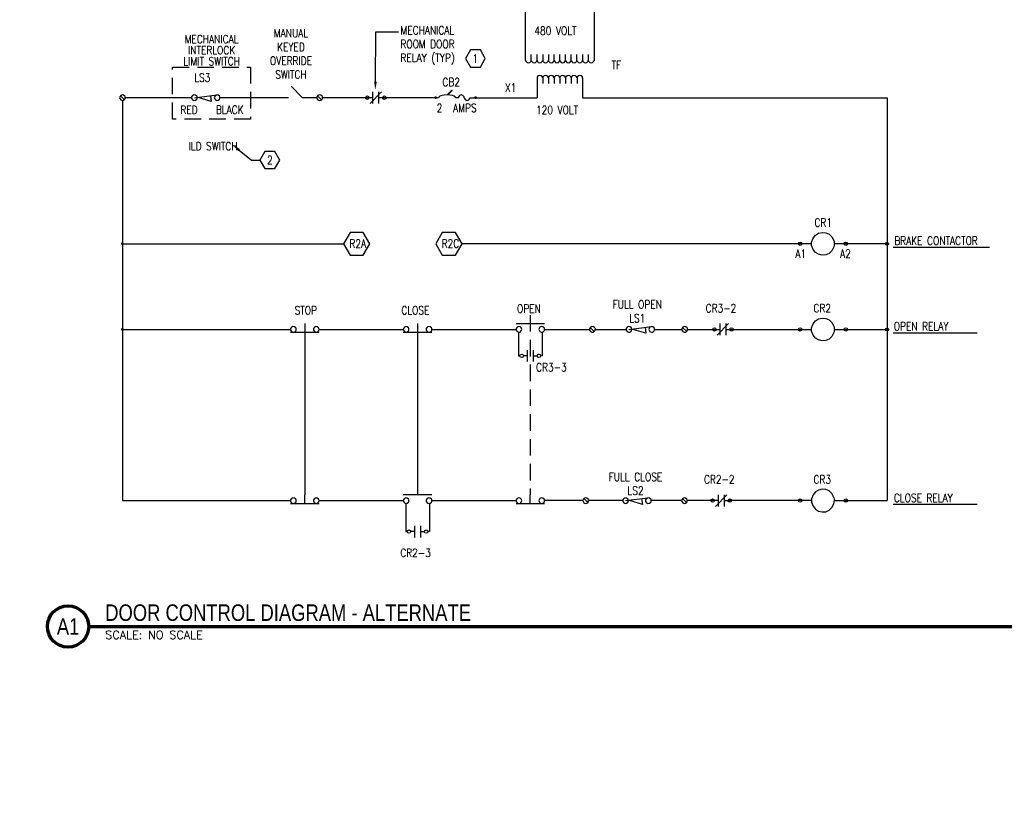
# Model space of a CAD drawing. Header units: inches. Extents: x 0 to 248, y 0 to 44.
# Tile 2 of 5: x 225 to 240, y 22 to 34. Entities that reach past the tile are written whole.
import ezdxf
from ezdxf import colors
from ezdxf.entities.mleader import LeaderData, LeaderLine
from ezdxf.enums import TextEntityAlignment as Align
from ezdxf.math import Vec2, Vec3

# ---------------------------------------------------------------- set-up
doc = ezdxf.new("R2010")
doc.units = ezdxf.units.IN
doc.header["$MEASUREMENT"] = 0
doc.linetypes.add('DASHED2', pattern=[0.375, 0.25, -0.125])
doc.linetypes.add('HIDDEN', pattern=[0.375, 0.25, -0.125])
for name, color, linetype in [('E-ANNO-KEYN', 2, 'Continuous'), ('E-ANNO-TEXT', 2, 'Continuous'), ('E-DETL-GRPH', 3, 'Continuous'), ('S-ANNO-SYMB', 2, 'Continuous')]:
    doc.layers.add(name, color=color, linetype=linetype)
doc.layers.add('E-DETL-GRPH-HIDD', color=3, linetype='HIDDEN', lineweight=35)
doc.styles.add('Annotative', font='romans.shx', dxfattribs={"width": 0.8})
doc.styles.add('Arial', font='romans.shx', dxfattribs={"width": 0.8})
doc.styles.add('ROMANS', font='ROMANS.shx', dxfattribs={"width": 0.8})
doc.styles.add('TITLES', font='swiss.ttf', dxfattribs={"height": 0.25})

# ---------------------------------------------------------------- blocks, each defined once
blk = doc.blocks.new('*U4')
at = {"linetype": 'Continuous', "lineweight": 70}
blk.add_line((1.125, 0.625), (15.179, 0.625), dxfattribs=at)
at = {"lineweight": 70}
blk.add_circle((0.812, 0.625), 0.312, dxfattribs=at)
at = {"style": 'Arial'}
blk.add_attdef('DRAWING_AREA_TITLE', text='', height=0.187, dxfattribs=at).set_placement((1.374, 0.634), align=Align.BOTTOM_LEFT)
blk.add_attdef('X#', text='', height=0.187, dxfattribs=at).set_placement((0.812, 0.625), align=Align.MIDDLE_CENTER)
blk.add_attdef('SCALE:', text='', height=0.0938, dxfattribs=at).set_placement((1.374, 0.561), align=Align.TOP_LEFT)
blk = doc.blocks.new('KEYNOTE')
at = {"transparency": 16777216, "flags": 128}
blk.add_lwpolyline([(-0.075, 0.13), (-0.15, 0), (-0.075, -0.13), (0.075, -0.13), (0.15, 0), (0.075, 0.13)], close=True, dxfattribs=at)
at = {"transparency": 16777216, "style": 'Annotative', "width": 0.8}
blk.add_attdef('KN', text='', height=0.125, dxfattribs=at).set_placement((0, 0), align=Align.MIDDLE)

msp = doc.modelspace()

# ---------------------------------------------------------------- linework, layer by layer
at = {"lineweight": -3, "transparency": 33554559}
for points in [[(226.727, 29.246), (226.726, 29.234), (226.747, 29.234)], [(226.727, 29.246), (226.726, 29.234), (226.747, 29.234)], [(226.726, 29.234), (226.727, 29.223), (226.747, 29.234)], [(226.726, 29.234), (226.727, 29.223), (226.747, 29.234)], [(226.736, 29.254), (226.727, 29.246), (226.747, 29.234)], [(226.736, 29.254), (226.727, 29.246), (226.747, 29.234)], [(226.727, 29.223), (226.736, 29.216), (226.747, 29.234)], [(226.727, 29.223), (226.736, 29.216), (226.747, 29.234)], [(226.747, 29.257), (226.736, 29.254), (226.747, 29.234)], [(226.747, 29.257), (226.736, 29.254), (226.747, 29.234)], [(226.736, 29.216), (226.747, 29.213), (226.747, 29.234)], [(226.736, 29.216), (226.747, 29.213), (226.747, 29.234)], [(226.758, 29.254), (226.747, 29.257), (226.747, 29.234)], [(226.758, 29.254), (226.747, 29.257), (226.747, 29.234)], [(226.765, 29.246), (226.758, 29.254), (226.747, 29.234)], [(226.765, 29.246), (226.758, 29.254), (226.747, 29.234)], [(226.768, 29.234), (226.765, 29.246), (226.747, 29.234)], [(226.768, 29.234), (226.765, 29.246), (226.747, 29.234)], [(226.747, 29.213), (226.758, 29.216), (226.747, 29.234)], [(226.758, 29.216), (226.765, 29.223), (226.747, 29.234)], [(226.765, 29.223), (226.768, 29.234), (226.747, 29.234)], [(226.747, 29.213), (226.758, 29.216), (226.747, 29.234)], [(226.758, 29.216), (226.765, 29.223), (226.747, 29.234)], [(226.765, 29.223), (226.768, 29.234), (226.747, 29.234)]]:
    msp.add_solid(points, dxfattribs=at)
at = {"layer": 'E-ANNO-TEXT', "lineweight": -3}
for points in [[(238.41, 30.476), (239.871, 30.476)], [(238.41, 29.181), (239.68, 29.181)], [(238.41, 26.591), (239.68, 26.591)]]:
    msp.add_lwpolyline(points, dxfattribs=at)
at = {"layer": 'E-DETL-GRPH', "lineweight": -3}
for p, q in [((229.506, 29.321), (229.506, 26.73)), ((231.213, 29.321), (231.213, 26.73))]:
    msp.add_line(p, q, dxfattribs=at)
for points in [[(233.884, 34.467), (233.884, 33.301)], [(232.848, 33.301), (232.848, 34.034)], [(233.28, 33.301), (233.28, 33.392)], [(233.366, 33.301), (233.366, 33.392)], [(233.452, 33.301), (233.452, 33.392)], [(233.539, 33.301), (233.539, 33.392)], [(233.021, 33.041), (233.021, 32.739)], [(233.108, 33.041), (233.108, 32.956)], [(233.193, 33.041), (233.193, 32.956)], [(233.28, 33.041), (233.28, 32.956)], [(233.366, 33.041), (233.366, 32.956)], [(233.453, 33.041), (233.453, 32.956)], [(233.539, 33.041), (233.539, 32.956)], [(233.626, 33.041), (233.626, 32.956)], [(233.711, 33.041), (233.711, 32.739)], [(229.473, 32.739), (229.298, 32.914)], [(230.494, 32.653), (230.667, 32.826)], [(230.537, 32.653), (230.537, 32.826)], [(230.624, 32.826), (230.624, 32.653)], [(231.659, 32.783), (231.73, 32.854)], [(231.737, 32.85), (231.672, 32.782)], [(231.73, 32.854), (231.737, 32.85)], [(226.706, 32.751), (226.704, 32.739), (226.706, 32.727)], [(226.778, 32.708), (226.716, 32.769)], [(226.747, 32.696), (226.747, 26.645), (229.291, 26.645)], [(226.784, 32.716), (226.788, 32.727), (226.79, 32.739), (226.788, 32.751), (226.784, 32.762)], [(227.79, 32.739), (226.79, 32.739)], [(227.794, 32.751), (227.792, 32.739), (227.794, 32.727)], [(227.835, 32.739), (228.174, 32.782)], [(227.871, 32.716), (227.876, 32.727), (227.878, 32.739), (227.876, 32.751), (227.871, 32.762)], [(228.078, 32.768), (228.078, 32.769), (228.09, 32.681), (227.878, 32.745)], [(228.139, 32.751), (228.137, 32.739), (228.139, 32.727)], [(229.262, 32.739), (228.223, 32.739), (228.221, 32.751), (228.217, 32.762)], [(228.217, 32.716), (228.221, 32.727), (228.223, 32.739)], [(229.688, 32.739), (229.473, 32.739)], [(229.689, 32.751), (229.688, 32.739), (229.689, 32.727)], [(229.761, 32.708), (229.7, 32.769)], [(229.767, 32.716), (229.772, 32.727), (229.773, 32.739), (229.772, 32.751), (229.767, 32.762)], [(230.537, 32.739), (229.773, 32.739)], [(231.529, 32.739), (230.624, 32.739)], [(231.533, 32.745), (231.531, 32.739)], [(231.788, 32.739), (231.786, 32.745)], [(231.832, 32.739), (231.789, 32.739)], [(231.834, 32.75), (231.832, 32.739)], [(231.918, 32.739), (231.916, 32.75)], [(231.919, 32.739), (231.921, 32.728)], [(232.003, 32.728), (232.005, 32.739)], [(232.005, 32.739), (233.021, 32.739)], [(233.711, 32.739), (238.318, 32.739), (238.318, 26.645)], [(226.747, 30.53), (230.093, 30.53)], [(237.176, 30.53), (231.886, 30.53)], [(238.318, 30.53), (237.521, 30.53)], [(226.747, 29.234), (229.291, 29.234)], [(229.292, 29.246), (229.291, 29.234), (229.292, 29.222)], [(229.37, 29.211), (229.375, 29.222), (229.376, 29.234), (229.375, 29.246), (229.37, 29.257)], [(229.638, 29.246), (229.636, 29.234), (229.638, 29.222)], [(229.715, 29.211), (229.72, 29.222), (229.722, 29.234), (229.72, 29.246), (229.715, 29.257)], [(229.722, 29.234), (230.997, 29.234)], [(230.999, 29.246), (230.997, 29.234), (230.999, 29.222)], [(231.077, 29.211), (231.081, 29.222), (231.083, 29.234), (231.081, 29.246), (231.077, 29.257)], [(231.344, 29.246), (231.343, 29.234), (231.344, 29.222)], [(231.422, 29.211), (231.427, 29.222), (231.428, 29.234), (231.427, 29.246), (231.422, 29.257)], [(231.43, 29.234), (232.704, 29.234)], [(232.704, 29.321), (233.136, 29.321)], [(232.705, 29.246), (232.704, 29.234), (232.705, 29.222)], [(232.783, 29.211), (232.788, 29.222), (232.789, 29.234), (232.788, 29.246), (232.783, 29.257)], [(233.051, 29.246), (233.049, 29.234), (233.051, 29.222)], [(233.129, 29.211), (233.133, 29.222), (233.135, 29.234), (233.133, 29.246), (233.129, 29.257)], [(233.136, 29.234), (233.815, 29.234)], [(233.816, 29.246), (233.815, 29.234), (233.816, 29.222)], [(233.888, 29.204), (233.827, 29.265)], [(233.894, 29.257), (233.899, 29.246), (233.9, 29.234), (234.369, 29.234)], [(233.894, 29.211), (233.899, 29.222), (233.9, 29.234)], [(234.371, 29.246), (234.369, 29.234), (234.371, 29.222)], [(234.412, 29.234), (234.753, 29.278)], [(234.449, 29.211), (234.453, 29.222), (234.455, 29.234), (234.453, 29.246), (234.449, 29.257)], [(234.656, 29.263), (234.656, 29.266), (234.667, 29.176), (234.455, 29.24)], [(234.716, 29.246), (234.714, 29.234), (234.716, 29.222)], [(234.794, 29.211), (234.798, 29.222), (234.8, 29.234), (234.798, 29.246), (234.794, 29.257)], [(234.801, 29.234), (235.212, 29.234)], [(235.214, 29.246), (235.212, 29.234), (235.214, 29.222)], [(235.286, 29.204), (235.225, 29.265)], [(235.292, 29.211), (235.296, 29.222), (235.298, 29.234), (235.296, 29.246), (235.292, 29.257)], [(235.3, 29.234), (235.791, 29.234)], [(235.749, 29.149), (235.921, 29.321)], [(235.791, 29.149), (235.791, 29.321)], [(235.879, 29.321), (235.879, 29.149)], [(235.879, 29.234), (237.176, 29.234)], [(237.521, 29.234), (238.318, 29.234)], [(229.291, 29.191), (229.723, 29.191)], [(230.997, 29.191), (231.43, 29.191)], [(232.876, 28.748), (232.876, 28.921)], [(232.964, 28.921), (232.964, 28.748)], [(232.876, 28.835), (232.815, 28.835)], [(232.964, 28.835), (233.023, 28.835)], [(229.506, 26.6), (229.506, 26.73)], [(231.43, 26.73), (230.997, 26.73)], [(232.919, 26.6), (232.919, 26.73)], [(233.789, 26.614), (233.727, 26.675)], [(234.36, 26.645), (234.699, 26.687)], [(234.603, 26.674), (234.603, 26.675), (234.615, 26.585), (234.403, 26.649)], [(235.283, 26.614), (235.222, 26.675)], [(235.723, 26.557), (235.895, 26.73)], [(235.766, 26.557), (235.766, 26.73)], [(235.853, 26.73), (235.853, 26.557)], [(237.513, 26.693), (237.519, 26.669), (237.521, 26.645), (238.318, 26.645)], [(229.292, 26.657), (229.291, 26.645), (229.292, 26.632)], [(229.291, 26.6), (229.723, 26.6)], [(229.37, 26.622), (229.375, 26.632), (229.376, 26.645), (229.375, 26.657), (229.37, 26.667)], [(229.638, 26.657), (229.636, 26.645), (229.638, 26.632)], [(229.715, 26.622), (229.72, 26.632), (229.722, 26.645), (229.72, 26.657), (229.715, 26.667)], [(229.722, 26.645), (230.997, 26.645)], [(229.722, 26.645), (230.997, 26.645)], [(230.999, 26.657), (230.997, 26.645), (230.999, 26.632)], [(231.077, 26.622), (231.081, 26.632), (231.083, 26.645), (231.081, 26.657), (231.077, 26.667)], [(231.344, 26.657), (231.343, 26.645), (231.344, 26.632)], [(231.422, 26.622), (231.427, 26.632), (231.428, 26.645), (231.427, 26.657), (231.422, 26.667)], [(231.43, 26.645), (232.704, 26.645)], [(232.705, 26.657), (232.704, 26.645), (232.705, 26.632)], [(232.704, 26.6), (233.136, 26.6)], [(232.783, 26.622), (232.788, 26.632), (232.789, 26.645), (232.788, 26.657), (232.783, 26.667)], [(233.051, 26.657), (233.049, 26.645), (233.051, 26.632)], [(233.129, 26.622), (233.133, 26.632), (233.135, 26.645), (233.133, 26.657), (233.129, 26.667)], [(233.714, 26.645), (233.136, 26.645)], [(233.717, 26.657), (233.715, 26.645), (233.717, 26.632)], [(233.795, 26.622), (233.799, 26.632), (233.801, 26.645), (233.799, 26.657), (233.795, 26.667)], [(234.316, 26.645), (233.801, 26.645)], [(234.319, 26.657), (234.317, 26.645), (234.319, 26.632)], [(234.397, 26.622), (234.401, 26.632), (234.403, 26.645), (234.401, 26.657), (234.397, 26.667)], [(234.664, 26.657), (234.662, 26.645), (234.664, 26.632)], [(234.742, 26.622), (234.746, 26.632), (234.748, 26.645), (234.746, 26.657), (234.742, 26.667)], [(235.209, 26.645), (234.748, 26.645)], [(235.211, 26.657), (235.209, 26.645), (235.211, 26.632)], [(235.289, 26.622), (235.293, 26.632), (235.295, 26.645), (235.293, 26.657), (235.289, 26.667)], [(235.766, 26.645), (235.295, 26.645)], [(235.853, 26.645), (235.938, 26.645)], [(237.176, 26.645), (235.938, 26.645)], [(237.177, 26.669), (237.176, 26.645), (237.177, 26.62)], [(237.513, 26.596), (237.519, 26.62), (237.521, 26.645)], [(231.17, 26.089), (231.17, 26.261)], [(231.257, 26.261), (231.257, 26.089)], [(231.17, 26.176), (231.109, 26.176)], [(231.257, 26.176), (231.317, 26.176)]]:
    msp.add_lwpolyline(points, dxfattribs=at)
at = {"layer": 'E-DETL-GRPH', "linetype": 'DASHED2'}
msp.add_lwpolyline([(227.506, 33.201), (228.686, 33.201), (228.686, 32.416), (227.506, 32.416)], close=True, dxfattribs=at)
at = {"layer": 'E-DETL-GRPH', "lineweight": -3}
for points in [[(230.392, 30.357), (230.492, 30.53), (230.392, 30.702), (230.192, 30.702), (230.093, 30.53), (230.192, 30.357)], [(231.786, 30.357), (231.886, 30.53), (231.786, 30.702), (231.587, 30.702), (231.488, 30.53), (231.587, 30.357)]]:
    msp.add_lwpolyline(points, close=True, dxfattribs=at)
at = {"layer": 'E-DETL-GRPH'}
for points in [[(232.741, 29.192), (232.741, 28.835), (232.763, 28.835)], [(233.099, 29.192), (233.099, 28.835), (233.077, 28.835)], [(231.034, 26.602), (231.034, 26.176), (231.057, 26.176)], [(231.393, 26.602), (231.393, 26.176), (231.37, 26.176)]]:
    msp.add_lwpolyline(points, dxfattribs=at)
at = {"layer": 'E-DETL-GRPH', "lineweight": -3}
for centre, radius in [((230.451, 32.739), 0.026), ((230.71, 32.739), 0.026), ((237.003, 30.53), 0.026), ((237.694, 30.53), 0.026), ((238.318, 30.53), 0.0215), ((235.706, 29.234), 0.026), ((235.964, 29.234), 0.026), ((237.003, 29.234), 0.026), ((237.694, 29.234), 0.026), ((238.318, 29.234), 0.0215), ((232.789, 28.835), 0.026), ((233.049, 28.835), 0.026), ((235.678, 26.645), 0.026), ((235.938, 26.645), 0.026), ((237.003, 26.645), 0.026), ((237.694, 26.645), 0.026), ((231.083, 26.176), 0.026), ((231.343, 26.176), 0.026)]:
    msp.add_circle(centre, radius, dxfattribs=at)
for points, knots in [([(232.848, 33.301), (232.849, 33.297), (232.85, 33.294), (232.851, 33.29), (232.873, 33.258), (232.91, 33.258), (232.931, 33.29), (232.932, 33.294), (232.933, 33.297), (232.934, 33.301), (232.934, 33.332), (232.934, 33.362), (232.934, 33.392)], [0, 0, 0, 0, 1, 1, 1, 2, 2, 2, 3, 3, 3, 4, 4, 4, 4]), ([(232.934, 33.301), (232.935, 33.297), (232.936, 33.294), (232.937, 33.29), (232.959, 33.258), (232.996, 33.258), (233.017, 33.29), (233.018, 33.294), (233.02, 33.297), (233.021, 33.301), (233.021, 33.332), (233.021, 33.362), (233.021, 33.392)], [0, 0, 0, 0, 1, 1, 1, 2, 2, 2, 3, 3, 3, 4, 4, 4, 4]), ([(233.107, 33.392), (233.107, 33.362), (233.107, 33.332), (233.107, 33.301), (233.108, 33.297), (233.109, 33.294), (233.11, 33.29), (233.132, 33.258), (233.169, 33.258), (233.19, 33.29), (233.191, 33.294), (233.192, 33.297), (233.193, 33.301)], [0, 0, 0, 0, 1, 1, 1, 2, 2, 2, 3, 3, 3, 4, 4, 4, 4]), ([(233.193, 33.392), (233.193, 33.362), (233.193, 33.332), (233.193, 33.301), (233.194, 33.297), (233.195, 33.294), (233.196, 33.29), (233.218, 33.258), (233.255, 33.258), (233.276, 33.29), (233.277, 33.294), (233.278, 33.297), (233.28, 33.301), (233.281, 33.297), (233.282, 33.294), (233.283, 33.29), (233.304, 33.258), (233.341, 33.258), (233.363, 33.29), (233.364, 33.294), (233.365, 33.297), (233.366, 33.301), (233.367, 33.297), (233.368, 33.294), (233.369, 33.29), (233.391, 33.258), (233.427, 33.258), (233.449, 33.29), (233.45, 33.294), (233.451, 33.297), (233.452, 33.301), (233.453, 33.297), (233.454, 33.294), (233.455, 33.29), (233.477, 33.258), (233.514, 33.258), (233.535, 33.29), (233.536, 33.294), (233.537, 33.297), (233.539, 33.301), (233.54, 33.297), (233.541, 33.294), (233.542, 33.29), (233.563, 33.258), (233.6, 33.258), (233.622, 33.29), (233.623, 33.294), (233.624, 33.297), (233.625, 33.301), (233.625, 33.332), (233.625, 33.362), (233.625, 33.392)], [0, 0, 0, 0, 1, 1, 1, 2, 2, 2, 3, 3, 3, 4, 4, 4, 5, 5, 5, 6, 6, 6, 7, 7, 7, 8, 8, 8, 9, 9, 9, 10, 10, 10, 11, 11, 11, 12, 12, 12, 13, 13, 13, 14, 14, 14, 15, 15, 15, 16, 16, 16, 17, 17, 17, 17]), ([(233.711, 33.392), (233.711, 33.362), (233.711, 33.332), (233.711, 33.301), (233.712, 33.297), (233.713, 33.294), (233.714, 33.29), (233.736, 33.258), (233.773, 33.258), (233.794, 33.29), (233.795, 33.294), (233.796, 33.297), (233.797, 33.301)], [0, 0, 0, 0, 1, 1, 1, 2, 2, 2, 3, 3, 3, 4, 4, 4, 4]), ([(233.797, 33.392), (233.797, 33.362), (233.797, 33.332), (233.797, 33.301), (233.799, 33.297), (233.8, 33.294), (233.801, 33.29), (233.822, 33.258), (233.859, 33.258), (233.881, 33.29), (233.882, 33.294), (233.883, 33.297), (233.884, 33.301)], [0, 0, 0, 0, 1, 1, 1, 2, 2, 2, 3, 3, 3, 4, 4, 4, 4]), ([(233.021, 33.301), (233.022, 33.297), (233.023, 33.294), (233.024, 33.29), (233.045, 33.258), (233.082, 33.258), (233.104, 33.29), (233.105, 33.294), (233.106, 33.297), (233.107, 33.301)], [0, 0, 0, 0, 1, 1, 1, 2, 2, 2, 3, 3, 3, 3]), ([(233.625, 33.301), (233.626, 33.297), (233.627, 33.294), (233.628, 33.29), (233.65, 33.258), (233.686, 33.258), (233.708, 33.29), (233.709, 33.294), (233.71, 33.297), (233.711, 33.301)], [0, 0, 0, 0, 1, 1, 1, 2, 2, 2, 3, 3, 3, 3]), ([(233.105, 33.041), (233.104, 33.045), (233.103, 33.049), (233.102, 33.052), (233.081, 33.083), (233.046, 33.083), (233.025, 33.052), (233.024, 33.049), (233.023, 33.045), (233.022, 33.041)], [0, 0, 0, 0, 1, 1, 1, 2, 2, 2, 3, 3, 3, 3]), ([(233.192, 33.041), (233.191, 33.045), (233.19, 33.049), (233.189, 33.052), (233.168, 33.083), (233.133, 33.083), (233.112, 33.052), (233.111, 33.049), (233.11, 33.045), (233.109, 33.041)], [0, 0, 0, 0, 1, 1, 1, 2, 2, 2, 3, 3, 3, 3]), ([(233.277, 33.041), (233.276, 33.045), (233.275, 33.049), (233.274, 33.052), (233.254, 33.083), (233.218, 33.083), (233.198, 33.052), (233.197, 33.049), (233.196, 33.045), (233.195, 33.041)], [0, 0, 0, 0, 1, 1, 1, 2, 2, 2, 3, 3, 3, 3]), ([(233.364, 33.041), (233.363, 33.045), (233.362, 33.049), (233.361, 33.052), (233.341, 33.083), (233.305, 33.083), (233.285, 33.052), (233.284, 33.049), (233.283, 33.045), (233.282, 33.041)], [0, 0, 0, 0, 1, 1, 1, 2, 2, 2, 3, 3, 3, 3]), ([(233.45, 33.041), (233.449, 33.045), (233.448, 33.049), (233.447, 33.052), (233.426, 33.083), (233.391, 33.083), (233.37, 33.052), (233.369, 33.049), (233.368, 33.045), (233.367, 33.041)], [0, 0, 0, 0, 1, 1, 1, 2, 2, 2, 3, 3, 3, 3]), ([(233.537, 33.041), (233.536, 33.045), (233.535, 33.049), (233.534, 33.052), (233.513, 33.083), (233.478, 33.083), (233.458, 33.052), (233.457, 33.049), (233.456, 33.045), (233.454, 33.041)], [0, 0, 0, 0, 1, 1, 1, 2, 2, 2, 3, 3, 3, 3]), ([(233.623, 33.041), (233.622, 33.045), (233.621, 33.049), (233.619, 33.052), (233.599, 33.083), (233.564, 33.083), (233.543, 33.052), (233.542, 33.049), (233.541, 33.045), (233.54, 33.041)], [0, 0, 0, 0, 1, 1, 1, 2, 2, 2, 3, 3, 3, 3]), ([(233.71, 33.041), (233.709, 33.045), (233.708, 33.049), (233.707, 33.052), (233.686, 33.083), (233.651, 33.083), (233.63, 33.052), (233.629, 33.049), (233.628, 33.045), (233.627, 33.041)], [0, 0, 0, 0, 1, 1, 1, 2, 2, 2, 3, 3, 3, 3]), ([(237.177, 30.505), (237.208, 30.323), (237.458, 30.304), (237.513, 30.481), (237.515, 30.489), (237.517, 30.497), (237.519, 30.505), (237.52, 30.513), (237.52, 30.522), (237.521, 30.53), (237.52, 30.538), (237.52, 30.546), (237.519, 30.554), (237.517, 30.562), (237.515, 30.57), (237.513, 30.579), (237.458, 30.756), (237.208, 30.737), (237.177, 30.554), (237.177, 30.546), (237.176, 30.538), (237.176, 30.53), (237.176, 30.522), (237.177, 30.513), (237.177, 30.505)], [0, 0, 0, 0, 1, 1, 1, 2, 2, 2, 3, 3, 3, 4, 4, 4, 5, 5, 5, 6, 6, 6, 7, 7, 7, 8, 8, 8, 8]), ([(237.513, 29.283), (237.458, 29.46), (237.208, 29.441), (237.177, 29.259), (237.177, 29.25), (237.176, 29.242), (237.176, 29.234), (237.176, 29.226), (237.177, 29.218), (237.177, 29.21), (237.208, 29.027), (237.458, 29.008), (237.513, 29.185), (237.515, 29.193), (237.517, 29.202), (237.519, 29.21), (237.52, 29.218), (237.52, 29.226), (237.521, 29.234), (237.52, 29.242), (237.52, 29.25), (237.519, 29.259), (237.517, 29.267), (237.515, 29.275), (237.513, 29.283)], [0, 0, 0, 0, 1, 1, 1, 2, 2, 2, 3, 3, 3, 4, 4, 4, 5, 5, 5, 6, 6, 6, 7, 7, 7, 8, 8, 8, 8])]:
    msp.add_open_spline(points, degree=3, knots=knots, dxfattribs=at)
for points in [[(226.784, 32.762), (226.761, 32.793), (226.718, 32.786), (226.706, 32.751)], [(227.871, 32.762), (227.849, 32.793), (227.806, 32.786), (227.794, 32.751)], [(228.217, 32.762), (228.194, 32.793), (228.151, 32.786), (228.139, 32.751)], [(229.767, 32.762), (229.745, 32.793), (229.702, 32.786), (229.689, 32.751)], [(231.786, 32.745), (231.761, 32.794), (231.558, 32.794), (231.533, 32.745)], [(231.916, 32.75), (231.905, 32.792), (231.844, 32.792), (231.834, 32.75)], [(226.706, 32.727), (226.718, 32.691), (226.761, 32.685), (226.784, 32.716)], [(227.794, 32.727), (227.806, 32.691), (227.849, 32.685), (227.871, 32.716)], [(228.139, 32.727), (228.151, 32.691), (228.194, 32.685), (228.217, 32.716)], [(229.689, 32.727), (229.702, 32.691), (229.745, 32.685), (229.767, 32.716)], [(231.921, 32.728), (231.931, 32.686), (231.992, 32.686), (232.003, 32.728)], [(229.37, 29.257), (229.348, 29.288), (229.305, 29.282), (229.292, 29.246)], [(229.292, 29.222), (229.305, 29.187), (229.348, 29.18), (229.37, 29.211)], [(229.715, 29.257), (229.693, 29.288), (229.65, 29.282), (229.638, 29.246)], [(229.638, 29.222), (229.65, 29.187), (229.693, 29.18), (229.715, 29.211)], [(231.077, 29.257), (231.054, 29.288), (231.011, 29.282), (230.999, 29.246)], [(230.999, 29.222), (231.011, 29.187), (231.054, 29.18), (231.077, 29.211)], [(231.422, 29.257), (231.4, 29.288), (231.357, 29.282), (231.344, 29.246)], [(231.344, 29.222), (231.357, 29.187), (231.4, 29.18), (231.422, 29.211)], [(232.783, 29.257), (232.761, 29.288), (232.718, 29.282), (232.705, 29.246)], [(232.705, 29.222), (232.718, 29.187), (232.761, 29.18), (232.783, 29.211)], [(233.129, 29.257), (233.106, 29.288), (233.063, 29.282), (233.051, 29.246)], [(233.051, 29.222), (233.063, 29.187), (233.106, 29.18), (233.129, 29.211)], [(233.894, 29.257), (233.872, 29.288), (233.829, 29.282), (233.816, 29.246)], [(233.816, 29.222), (233.829, 29.187), (233.872, 29.18), (233.894, 29.211)], [(234.449, 29.257), (234.426, 29.288), (234.383, 29.282), (234.371, 29.246)], [(234.371, 29.222), (234.383, 29.187), (234.426, 29.18), (234.449, 29.211)], [(234.794, 29.257), (234.772, 29.288), (234.728, 29.282), (234.716, 29.246)], [(234.716, 29.222), (234.728, 29.187), (234.772, 29.18), (234.794, 29.211)], [(235.292, 29.257), (235.27, 29.288), (235.227, 29.282), (235.214, 29.246)], [(235.214, 29.222), (235.227, 29.187), (235.27, 29.18), (235.292, 29.211)], [(237.513, 26.693), (237.458, 26.871), (237.208, 26.852), (237.177, 26.669)], [(229.37, 26.667), (229.348, 26.698), (229.305, 26.692), (229.292, 26.657)], [(229.715, 26.667), (229.693, 26.698), (229.65, 26.692), (229.638, 26.657)], [(231.077, 26.667), (231.054, 26.698), (231.011, 26.692), (230.999, 26.657)], [(231.422, 26.667), (231.4, 26.698), (231.357, 26.692), (231.344, 26.657)], [(232.783, 26.667), (232.761, 26.698), (232.718, 26.692), (232.705, 26.657)], [(233.129, 26.667), (233.106, 26.698), (233.063, 26.692), (233.051, 26.657)], [(233.795, 26.667), (233.772, 26.698), (233.729, 26.692), (233.717, 26.657)], [(234.397, 26.667), (234.374, 26.698), (234.331, 26.692), (234.319, 26.657)], [(234.742, 26.667), (234.72, 26.698), (234.677, 26.692), (234.664, 26.657)], [(235.289, 26.667), (235.267, 26.698), (235.223, 26.692), (235.211, 26.657)], [(229.292, 26.632), (229.305, 26.597), (229.348, 26.591), (229.37, 26.622)], [(229.638, 26.632), (229.65, 26.597), (229.693, 26.591), (229.715, 26.622)], [(230.999, 26.632), (231.011, 26.597), (231.054, 26.591), (231.077, 26.622)], [(231.344, 26.632), (231.357, 26.597), (231.4, 26.591), (231.422, 26.622)], [(232.705, 26.632), (232.718, 26.597), (232.761, 26.591), (232.783, 26.622)], [(233.051, 26.632), (233.063, 26.597), (233.106, 26.591), (233.129, 26.622)], [(233.717, 26.632), (233.729, 26.597), (233.772, 26.591), (233.795, 26.622)], [(234.319, 26.632), (234.331, 26.597), (234.374, 26.591), (234.397, 26.622)], [(234.664, 26.632), (234.677, 26.597), (234.72, 26.591), (234.742, 26.622)], [(235.211, 26.632), (235.223, 26.597), (235.267, 26.591), (235.289, 26.622)], [(237.177, 26.62), (237.208, 26.437), (237.458, 26.418), (237.513, 26.596)]]:
    msp.add_open_spline(points, degree=3, dxfattribs=at)
at = {"layer": 'E-DETL-GRPH', "lineweight": -3, "transparency": 33554559}
for points in [[(231.468, 32.75), (231.465, 32.739), (231.487, 32.739)], [(231.465, 32.739), (231.468, 32.728), (231.487, 32.739)], [(231.476, 32.759), (231.468, 32.75), (231.487, 32.739)], [(231.468, 32.728), (231.476, 32.721), (231.487, 32.739)], [(231.487, 32.76), (231.476, 32.759), (231.487, 32.739)], [(231.476, 32.721), (231.487, 32.718), (231.487, 32.739)], [(231.497, 32.759), (231.487, 32.76), (231.487, 32.739)], [(231.505, 32.75), (231.497, 32.759), (231.487, 32.739)], [(231.508, 32.739), (231.505, 32.75), (231.487, 32.739)], [(231.487, 32.718), (231.497, 32.721), (231.487, 32.739)], [(231.497, 32.721), (231.505, 32.728), (231.487, 32.739)], [(231.505, 32.728), (231.508, 32.739), (231.487, 32.739)], [(232.073, 32.75), (232.07, 32.739), (232.092, 32.739)], [(232.07, 32.739), (232.073, 32.728), (232.092, 32.739)], [(232.081, 32.759), (232.073, 32.75), (232.092, 32.739)], [(232.073, 32.728), (232.081, 32.721), (232.092, 32.739)], [(232.092, 32.76), (232.081, 32.759), (232.092, 32.739)], [(232.081, 32.721), (232.092, 32.718), (232.092, 32.739)], [(232.102, 32.759), (232.092, 32.76), (232.092, 32.739)], [(232.11, 32.75), (232.102, 32.759), (232.092, 32.739)], [(232.113, 32.739), (232.11, 32.75), (232.092, 32.739)], [(232.092, 32.718), (232.102, 32.721), (232.092, 32.739)], [(232.102, 32.721), (232.11, 32.728), (232.092, 32.739)], [(232.11, 32.728), (232.113, 32.739), (232.092, 32.739)], [(226.736, 30.55), (226.727, 30.54), (226.747, 30.53)], [(226.747, 30.553), (226.736, 30.55), (226.747, 30.53)], [(226.758, 30.55), (226.747, 30.553), (226.747, 30.53)], [(226.765, 30.54), (226.758, 30.55), (226.747, 30.53)], [(226.727, 30.54), (226.726, 30.53), (226.747, 30.53)], [(226.726, 30.53), (226.727, 30.519), (226.747, 30.53)], [(226.727, 30.519), (226.736, 30.511), (226.747, 30.53)], [(226.736, 30.511), (226.747, 30.508), (226.747, 30.53)], [(226.768, 30.53), (226.765, 30.54), (226.747, 30.53)], [(226.747, 30.508), (226.758, 30.511), (226.747, 30.53)], [(226.758, 30.511), (226.765, 30.519), (226.747, 30.53)], [(226.765, 30.519), (226.768, 30.53), (226.747, 30.53)]]:
    msp.add_solid(points, dxfattribs=at)
at = {"layer": 'E-DETL-GRPH-HIDD', "lineweight": -3}
msp.add_line((232.919, 29.451), (232.919, 26.73), dxfattribs=at)

# ---------------------------------------------------------------- block references
at = {"layer": 'S-ANNO-SYMB', "lineweight": -3}
ref = msp.add_blockref('*U4', (225.112, 24.116), dxfattribs=at)
ref.add_attrib('SCALE:', 'SCALE: NO SCALE', dxfattribs={"layer": '0', "height": 0.125, "style": 'ROMANS'}).set_placement((226.486, 24.676), align=Align.TOP_LEFT)
ref.add_attrib('DRAWING_AREA_TITLE', 'DOOR CONTROL DIAGRAM - ALTERNATE', dxfattribs={"layer": '0', "height": 0.25, "style": 'TITLES', "width": 0.796875}).set_placement((226.486, 24.75), align=Align.BOTTOM_LEFT)
ref.add_attrib('X#', 'A1', dxfattribs={"layer": '0', "height": 0.25, "style": 'TITLES', "width": 0.796875}).set_placement((225.924, 24.741), align=Align.MIDDLE_CENTER)

# ---------------------------------------------------------------- texts
at = {"layer": 'E-ANNO-TEXT', "lineweight": -3, "char_height": 0.125, "style": 'Annotative'}
for s, insert, attachment_point in [('480 VOLT', (232.981, 33.689), 7), ('TF', (234.148, 33.171), 7), ('LS3', (227.833, 32.979), 7), ('CB2', (231.589, 32.912), 7), ('X1', (232.536, 32.826), 7), ('RED', (227.622, 32.493), 7), ('BLACK', (228.161, 32.494), 7), ('2', (231.502, 32.522), 7), ('AMPS', (231.751, 32.522), 7), ('120 VOLT', (233.005, 32.49), 7), ('CR1', (237.22, 30.788), 7), ('R2A', (230.182, 30.47), 7), ('BRAKE CONTACTOR', (238.427, 30.513), 7), ('A1', (236.931, 30.317), 7), ('A2', (237.607, 30.317), 7), ('CR3-2', (235.573, 29.492), 7), ('CR2', (237.205, 29.493), 7), ('STOP', (229.352, 29.46), 7), ('CLOSE', (230.968, 29.46), 7), ('OPEN', (232.718, 29.486), 7), ('OPEN RELAY', (238.421, 29.219), 7), ('CR3-3', (233.006, 28.599), 7), ('CR2-2', (235.547, 26.903), 7), ('CR3', (237.205, 26.902), 7), ('CLOSE RELAY', (238.422, 26.623), 7), ('CR2-3', (230.951, 25.917), 1)]:
    msp.add_mtext(s, dxfattribs=dict(at, insert=insert, attachment_point=attachment_point))
at = {"layer": 'E-ANNO-TEXT', "lineweight": -3, "char_height": 0.125, "attachment_point": 2, "style": 'Annotative'}
for s, insert, width, line_spacing_factor in [('\\W0.8000;MECHANICAL INTERLOCK LIMIT SWITCH', (228.096, 33.687), 1.01517, 0.802522), ('\\pxsm1;FULL OPEN {\\H0.99948x;LS1}', (234.538, 29.674), 0.87731, 0.667606)]:
    msp.add_mtext(s, dxfattribs=dict(at, insert=insert, width=width, line_spacing_factor=line_spacing_factor))
at = {"layer": 'E-ANNO-TEXT', "lineweight": -3, "char_height": 0.125, "style": 'Annotative'}
for s, insert, width, attachment_point in [('MANUAL KEYED {\\H0.9976x;OVERRIDE SWITCH}', (229.297, 33.777), 0.95783, 2), ('\\pxqc;ILD SWITCH', (227.758, 31.943), 0.7203, 7), ('R2C', (231.577, 30.47), 0.25714, 7), ('FULL CLOSE LS2', (234.511, 27.066), 0.95516, 2)]:
    msp.add_mtext(s, dxfattribs=dict(at, insert=insert, width=width, attachment_point=attachment_point))

# ---------------------------------------------------------------- leaders
at = {"layer": 'E-ANNO-KEYN', "lineweight": -3}
ml = msp.add_multileader_block('Standard', dxfattribs=at)
ml.set_content('KEYNOTE', color=256)
ml.set_attribute('KN', '1', width=0)
ml.set_leader_properties(color=1, linetype='ByLayer', lineweight=-1)
ml.build(insert=Vec2(0, 0))
ml.multileader.update_dxf_attribs({"text_right_attachment_type": 6, "dogleg_length": 0.36, "arrow_head_size": 0.125})
ctx = ml.context
ctx.base_point, ctx.char_height, ctx.arrow_head_size, ctx.landing_gap_size, ctx.plane_origin = Vec3(212.888, 33.331), 0.00141, 0.125, 0.000703, Vec3(222.187, 30.184)
ctx.right_attachment = 6
notes = []
notes.append((ctx, [(0, (0, 0, 0), (0, 0), (1, 0), 1, [])]))
ctx.block.insert = Vec3(232.088, 33.331)
ml = msp.add_multileader_block('Standard', dxfattribs=at)
ml.set_content('KEYNOTE', color=256)
ml.set_attribute('KN', '2', width=0)
ml.set_leader_properties(color=1, linetype='ByLayer', lineweight=-1)
ml.build(insert=Vec2(0, 0))
ml.multileader.update_dxf_attribs({"text_right_attachment_type": 6, "dogleg_length": 0.13, "arrow_head_size": 0.125})
ctx = ml.context
ctx.base_point, ctx.char_height, ctx.arrow_head_size, ctx.landing_gap_size, ctx.plane_origin = Vec3(228.828, 31.796), 0.00141, 0.125, 0.000703, Vec3(260.804, 38.662)
ctx.right_attachment = 6
notes.append((ctx, [(1, (1, 1, 0), (228.698, 31.796), (1, 0), 0.13, [(0, [(228.417, 32.024)], 0, [])])]))
ctx.block.insert = Vec3(228.978, 31.796)
at = {"layer": 'E-ANNO-TEXT', "lineweight": -3}
ml = msp.add_multileader_mtext('Standard', dxfattribs=at)
ml.set_content('MECHANICAL \\PROOM DOOR \\PRELAY (TYP)', color=256, style='Annotative')
ml.set_leader_properties(color=1, linetype='ByLayer', lineweight=-1)
ml.build(insert=Vec2(0, 0))
ml.multileader.update_dxf_attribs({"dogleg_length": 0.34, "arrow_head_size": 0.125})
ctx = ml.context
ctx.base_point, ctx.char_height, ctx.arrow_head_size, ctx.landing_gap_size, ctx.plane_origin = Vec3(230.923, 33.737), 0.125, 0.125, 0.0312, Vec3(231.062, 32.611)
notes.append((ctx, [(0, (1, 1, 0), (230.583, 33.737), (1, 0), 0.34, [(0, [(230.574, 32.856)], 0, [])])]))
ctx.mtext.insert, ctx.mtext.defined_height, ctx.mtext.flow_direction = Vec3(230.954, 33.821), 0.524, 5
for ctx, leaders in notes:
    for number, flags, end, landing, length, lines in leaders:
        leader = LeaderData()
        leader.index, (leader.has_last_leader_line, leader.has_dogleg_vector, leader.attachment_direction) = number, flags
        leader.last_leader_point, leader.dogleg_vector, leader.dogleg_length = Vec3(end), Vec3(landing), length
        for number, points, colour, breaks in lines:
            line = LeaderLine()
            line.index, line.vertices, line.color, line.breaks = number, Vec3.list(points), colors.encode_raw_color(colour), breaks
            leader.lines.append(line)
        ctx.leaders.append(leader)

doc.saveas('drawing.dxf')
